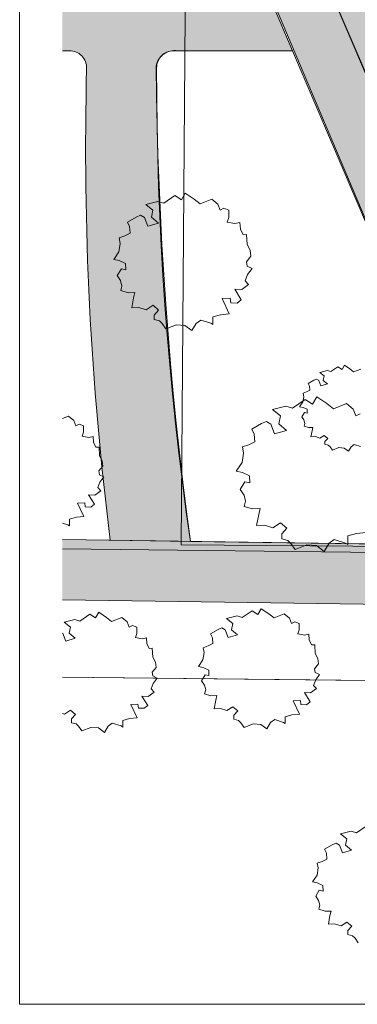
# Model space of a CAD drawing. Header units: millimetres. Extents: x 10 to 831, y -9 to 584.
# Tile 1 of 54: x 10 to 108, y 10 to 297. Entities that reach past the tile are written whole.
import ezdxf
from ezdxf.xclip import XClip

# ---------------------------------------------------------------- set-up
doc = ezdxf.new("R2010")
doc.units = ezdxf.units.MM
doc.header["$MEASUREMENT"] = 0
doc.header["$XCLIPFRAME"] = 0
for name, color, linetype in [('90 Bomen', 7, 'Continuous'), ('90 Terrein omgeving', 7, 'Continuous'), ('90 Terrein omgeving Afdek-arcering', 7, 'Continuous'), ('90 Terrein perceel', 7, 'Continuous'), ('90 Terrein perceel Afdek-arcering', 7, 'Continuous')]:
    doc.layers.add(name, color=color, linetype=linetype)

# ---------------------------------------------------------------- blocks, each defined once
blk = doc.blocks.new('*X3')
at = {"layer": '90 Terrein omgeving Afdek-arcering', "linetype": 'Continuous', "lineweight": 0, "true_color": 0x99a3a6}
blk.add_hatch(color=253, dxfattribs=at).paths.add_polyline_path([(151.17, 143.37), (22.48, 145.22), (22.48, 127.72), (157.3, 125.78), (203.25, 19.06), (222.51, 19.06), (177.21, 125), (624.73, 118.56), (624.73, 247.84), (624.73, 409.71), (620.45, 136.62), (170.32, 143.1), (61.29, 396.05), (22.48, 486.81), (22.48, 446.09), (53.57, 373.39)])
blk = doc.blocks.new('*X22')
at = {"layer": '90 Terrein perceel Afdek-arcering', "linetype": 'Continuous', "lineweight": 0, "true_color": 0x99a3a6}
blk.add_hatch(color=253, dxfattribs=at).paths.add_polyline_path([(184.08, 283.28), (184.02, 298.87), (177.04, 298.86), (154.91, 298.86, -0.078854), (128.43, 304.82, -0.084437), (91.09, 327.05), (130.57, 234.75, -0.201995), (138.62, 274.79, -0.215102), (157.54, 282.98)])
blk = doc.blocks.new('*X26')
at = {"layer": '90 Terrein omgeving Afdek-arcering', "linetype": 'Continuous', "lineweight": 0, "true_color": 0x99a3a6}
blk.add_hatch(color=253, dxfattribs=at).paths.add_polyline_path([(22.48, 300.85), (22.48, 287.5), (24.52, 287.5, -0.421964), (29.52, 282.37, 0.037862), (36.41, 145.02), (59.75, 144.69, -0.031421), (49.76, 283.02, -0.404937), (56, 287.5), (89.53, 287.5), (83.82, 300.85), (55.01, 300.85, -0.417547), (50.12, 306.02, -0.058652), (58.52, 360.01), (52.46, 374.18, 0.07237), (40.1, 305.7, -0.405474), (35.1, 300.85)])
blk = doc.blocks.new('Drawing_2_2', base_point=(176.47, 192.53))
at = {"layer": '90 Bomen', "color": 1, "linetype": 'Continuous', "lineweight": 0}
for p, q in [((46.75, 242.73), (50.27, 243.63)), ((50.27, 243.63), (52.02, 243.09)), ((52.02, 243.09), (55.27, 245.33)), ((55.27, 245.33), (57.17, 244.14)), ((57.17, 244.14), (58.26, 246.01)), ((58.26, 246.01), (60.86, 244.31)), ((60.86, 244.31), (62.58, 242.92)), ((62.58, 242.92), (65.97, 244.26)), ((65.97, 244.26), (67.72, 242.82)), ((48.84, 241.05), (46.75, 242.73)), ((48.42, 239.02), (48.84, 241.05)), ((67.72, 242.82), (68.42, 241.07)), ((68.42, 241.07), (69.52, 241.63)), ((69.52, 241.63), (70.97, 241.05)), ((70.97, 241.05), (70.95, 238.98)), ((41.43, 237.61), (43.95, 239.07)), ((43.95, 239.07), (45.24, 239.64)), ((45.24, 239.64), (46.34, 238.97)), ((46.34, 238.97), (47.35, 236.43)), ((50.44, 237.34), (48.42, 239.02)), ((70.95, 238.98), (70.48, 237.61)), ((42.06, 236.37), (41.43, 237.61)), ((42.21, 234.38), (42.06, 236.37)), ((47.35, 236.43), (50.44, 237.34)), ((70.48, 237.61), (72.69, 237.2)), ((72.69, 237.2), (74.14, 237.53)), ((74.14, 237.53), (74.33, 235.61)), ((74.33, 235.61), (75.12, 233.96)), ((38.98, 233.05), (40.65, 233.6)), ((39.29, 231.41), (38.98, 233.05)), ((40.65, 233.6), (42.21, 234.38)), ((75.12, 233.96), (76.12, 234.02)), ((76.12, 234.02), (76.28, 231.1)), ((38.9, 229.01), (39.29, 231.41)), ((76.28, 231.1), (77.16, 229.46)), ((77.16, 229.46), (77.39, 227.67)), ((37.41, 226.76), (38.9, 229.01)), ((38.99, 226.45), (37.41, 226.76)), ((40.86, 225.54), (38.99, 226.45)), ((77.39, 227.67), (76.08, 226.05)), ((38.46, 222.04), (39.65, 224.03)), ((39.65, 224.03), (40.9, 223.74)), ((40.9, 223.74), (40.86, 225.54)), ((76.08, 226.05), (76.27, 224.83)), ((76.27, 224.83), (77.73, 224.08)), ((77.73, 224.08), (76.45, 222.37)), ((39.42, 220.59), (38.46, 222.04)), ((76.45, 222.37), (75.73, 220.51)), ((39.83, 219), (39.42, 220.59)), ((39.47, 217.68), (39.83, 219)), ((74.78, 217.97), (72.68, 218.1)), ((72.68, 218.1), (74.59, 215.03)), ((76.73, 219.42), (74.78, 217.97)), ((75.73, 220.51), (76.73, 219.42)), ((41.59, 217.04), (39.47, 217.68)), ((43.58, 217.09), (41.59, 217.04)), ((42.69, 212.69), (43.22, 215.55)), ((43.22, 215.55), (43.58, 217.09)), ((71.36, 215.44), (68.99, 215.36)), ((68.99, 215.36), (71.07, 210.94)), ((71.55, 214.12), (71.36, 215.44)), ((74.59, 215.03), (73.36, 214.07)), ((44.75, 212.81), (42.69, 212.69)), ((46.89, 212.11), (44.75, 212.81)), ((48.89, 213.4), (46.89, 212.11)), ((50.51, 212), (48.89, 213.4)), ((73.36, 214.07), (71.55, 214.12)), ((49.19, 210.57), (50.51, 212)), ((49.19, 209.24), (49.19, 210.57)), ((50.74, 208.88), (49.19, 209.24)), ((68.57, 210.67), (66.34, 210.03)), ((66.34, 210.03), (66.35, 207.81)), ((71.07, 210.94), (68.57, 210.67)), ((51.56, 208.08), (50.74, 208.88)), ((52.65, 206.54), (51.56, 208.08)), ((55.67, 207.72), (52.65, 206.54)), ((58.16, 207.53), (55.67, 207.72)), ((60.17, 206.03), (58.16, 207.53)), ((61.44, 208.15), (60.17, 206.03)), ((62.79, 209.1), (61.44, 208.15)), ((65.71, 208.18), (62.79, 209.1)), ((66.35, 207.81), (65.71, 208.18)), ((100.74, 194.11), (102.78, 195.51)), ((102.78, 195.51), (103.96, 194.77)), ((103.96, 194.77), (104.65, 195.94)), ((104.65, 195.94), (106.27, 194.88)), ((106.27, 194.88), (107.34, 194.01)), ((107.34, 194.01), (109.46, 194.84)), ((97.45, 193.89), (99.65, 194.45)), ((98.76, 192.84), (97.45, 193.89)), ((98.49, 191.57), (98.76, 192.84)), ((99.65, 194.45), (100.74, 194.11)), ((94.12, 190.69), (95.7, 191.6)), ((94.52, 189.91), (94.12, 190.69)), ((94.61, 188.67), (94.52, 189.91)), ((95.7, 191.6), (96.51, 191.96)), ((96.51, 191.96), (97.19, 191.53)), ((97.19, 191.53), (97.83, 189.95)), ((97.83, 189.95), (99.75, 190.52)), ((99.75, 190.52), (98.49, 191.57)), ((92.54, 185.31), (92.79, 186.81)), ((92.6, 187.84), (93.64, 188.18)), ((92.79, 186.81), (92.6, 187.84)), ((93.64, 188.18), (94.61, 188.67)), ((95.37, 184.67), (96.6, 186.77)), ((96.6, 186.77), (99.52, 184.87)), ((83.65, 183.08), (87.6, 184.09)), ((87.6, 184.09), (89.57, 183.49)), ((89.57, 183.49), (93.23, 186.01)), ((91.61, 183.91), (92.54, 185.31)), ((92.6, 183.71), (91.61, 183.91)), ((93.77, 183.14), (92.6, 183.71)), ((93.23, 186.01), (95.37, 184.67)), ((99.52, 184.87), (101.45, 183.3)), ((101.45, 183.3), (105.27, 184.8)), ((105.27, 184.8), (107.23, 183.19)), ((22.48, 180.42), (24.24, 181.12)), ((24.24, 181.12), (25.77, 179.86)), ((86, 181.2), (83.65, 183.08)), ((85.53, 178.92), (86, 181.2)), ((92.27, 180.95), (93.01, 182.2)), ((92.87, 180.05), (92.27, 180.95)), ((93.01, 182.2), (93.79, 182.02)), ((93.79, 182.02), (93.77, 183.14)), ((107.23, 183.19), (108.02, 181.22)), ((108.02, 181.22), (109.26, 181.84)), ((25.77, 179.86), (26.38, 178.33)), ((26.38, 178.33), (27.34, 178.82)), ((27.34, 178.82), (28.61, 178.31)), ((28.61, 178.31), (28.6, 176.5)), ((77.66, 177.33), (80.5, 178.97)), ((80.5, 178.97), (81.95, 179.61)), ((81.95, 179.61), (83.18, 178.85)), ((83.18, 178.85), (84.32, 176)), ((87.79, 177.02), (85.53, 178.92)), ((93.12, 179.06), (92.87, 180.05)), ((92.9, 178.23), (93.12, 179.06)), ((94.22, 177.83), (92.9, 178.23)), ((95.47, 177.86), (94.22, 177.83)), ((95.24, 176.9), (95.47, 177.86)), ((28.6, 176.5), (28.19, 175.3)), ((28.19, 175.3), (30.12, 174.95)), ((30.12, 174.95), (31.39, 175.23)), ((31.39, 175.23), (31.56, 173.56)), ((78.37, 175.93), (77.66, 177.33)), ((78.53, 173.7), (78.37, 175.93)), ((84.32, 176), (87.79, 177.02)), ((94.91, 175.11), (95.24, 176.9)), ((96.2, 175.19), (94.91, 175.11)), ((97.54, 174.75), (96.2, 175.19)), ((98.79, 175.56), (97.54, 174.75)), ((99.8, 174.68), (98.79, 175.56)), ((31.56, 173.56), (32.25, 172.11)), ((32.25, 172.11), (33.13, 172.16)), ((33.13, 172.16), (33.26, 169.61)), ((74.91, 172.19), (76.78, 172.82)), ((75.25, 170.35), (74.91, 172.19)), ((76.78, 172.82), (78.53, 173.7)), ((98.98, 173.79), (99.8, 174.68)), ((98.98, 172.96), (98.98, 173.79)), ((99.94, 172.73), (98.98, 172.96)), ((100.46, 172.23), (99.94, 172.73)), ((101.14, 171.27), (100.46, 172.23)), ((103.03, 172.01), (101.14, 171.27)), ((104.58, 171.88), (103.03, 172.01)), ((106.63, 172.27), (105.84, 170.95)), ((107.48, 172.87), (106.63, 172.27)), ((109.3, 172.29), (107.48, 172.87)), ((33.26, 169.61), (34.03, 168.17)), ((74.81, 167.65), (75.25, 170.35)), ((105.84, 170.95), (104.58, 171.88)), ((34.23, 166.6), (33.09, 165.19)), ((34.03, 168.17), (34.23, 166.6)), ((73.14, 165.12), (74.81, 167.65)), ((33.09, 165.19), (33.25, 164.12)), ((33.25, 164.12), (34.53, 163.47)), ((34.53, 163.47), (33.41, 161.97)), ((74.92, 164.77), (73.14, 165.12)), ((77.02, 163.75), (74.92, 164.77)), ((77.07, 161.72), (77.02, 163.75)), ((33.41, 161.97), (32.78, 160.34)), ((74.32, 159.81), (75.65, 162.04)), ((75.65, 162.04), (77.07, 161.72)), ((31.95, 158.12), (30.11, 158.23)), ((30.11, 158.23), (31.78, 155.55)), ((33.66, 159.39), (31.95, 158.12)), ((32.78, 160.34), (33.66, 159.39)), ((75.4, 158.18), (74.32, 159.81)), ((75.86, 156.39), (75.4, 158.18)), ((28.95, 155.9), (26.88, 155.83)), ((26.88, 155.83), (28.71, 151.97)), ((29.12, 154.75), (28.95, 155.9)), ((30.7, 154.7), (29.12, 154.75)), ((31.78, 155.55), (30.7, 154.7)), ((75.46, 154.9), (75.86, 156.39)), ((77.84, 154.19), (75.46, 154.9)), ((28.71, 151.97), (26.52, 151.73)), ((80.08, 154.25), (77.84, 154.19)), ((79.07, 149.3), (79.67, 152.5)), ((79.67, 152.5), (80.08, 154.25)), ((24.02, 149.55), (22.48, 150.04)), ((24.57, 149.23), (24.02, 149.55)), ((26.52, 151.73), (24.56, 151.17)), ((24.56, 151.17), (24.57, 149.23)), ((81.4, 149.42), (79.07, 149.3)), ((83.81, 148.64), (81.4, 149.42)), ((86.05, 150.09), (83.81, 148.64)), ((87.88, 148.51), (86.05, 150.09)), ((86.39, 146.91), (87.88, 148.51)), ((86.4, 145.41), (86.39, 146.91)), ((108.19, 147.02), (105.68, 146.3)), ((105.68, 146.3), (105.69, 143.8)), ((111.01, 147.32), (108.19, 147.02)), ((88.14, 145), (86.4, 145.41)), ((89.06, 144.11), (88.14, 145)), ((90.28, 142.37), (89.06, 144.11)), ((93.68, 143.7), (90.28, 142.37)), ((96.48, 143.48), (93.68, 143.7)), ((98.74, 141.79), (96.48, 143.48)), ((100.17, 144.18), (98.74, 141.79)), ((101.7, 145.26), (100.17, 144.18)), ((104.98, 144.22), (101.7, 145.26)), ((105.69, 143.8), (104.98, 144.22)), ((27.57, 121.53), (30.42, 123.49)), ((30.42, 123.49), (32.08, 122.45)), ((32.08, 122.45), (33.04, 124.09)), ((33.04, 124.09), (35.31, 122.6)), ((74.9, 122.57), (77.75, 124.53)), ((77.75, 124.53), (79.4, 123.48)), ((79.4, 123.48), (80.36, 125.12)), ((80.36, 125.12), (82.63, 123.64)), ((82.63, 123.64), (84.14, 122.42)), ((84.14, 122.42), (87.1, 123.59)), ((87.1, 123.59), (88.63, 122.34)), ((22.96, 121.22), (26.04, 122)), ((24.79, 119.75), (22.96, 121.22)), ((26.04, 122), (27.57, 121.53)), ((35.31, 122.6), (36.81, 121.38)), ((36.81, 121.38), (39.78, 122.55)), ((39.78, 122.55), (41.31, 121.3)), ((41.31, 121.3), (41.92, 119.76)), ((70.29, 122.25), (73.37, 123.04)), ((72.12, 120.78), (70.29, 122.25)), ((71.75, 119.01), (72.12, 120.78)), ((73.37, 123.04), (74.9, 122.57)), ((88.63, 122.34), (89.25, 120.8)), ((89.25, 120.8), (90.21, 121.29)), ((90.21, 121.29), (91.48, 120.78)), ((91.48, 120.78), (91.46, 118.97)), ((22.48, 118), (22.6, 117.92)), ((22.6, 117.92), (23.49, 115.71)), ((24.43, 117.97), (24.79, 119.75)), ((26.19, 116.5), (24.43, 117.97)), ((41.92, 119.76), (42.89, 120.25)), ((42.89, 120.25), (44.15, 119.75)), ((44.14, 117.93), (43.73, 116.74)), ((44.15, 119.75), (44.14, 117.93)), ((65.63, 117.78), (67.84, 119.05)), ((66.18, 116.69), (65.63, 117.78)), ((67.84, 119.05), (68.97, 119.55)), ((68.97, 119.55), (69.92, 118.96)), ((69.92, 118.96), (70.81, 116.75)), ((70.81, 116.75), (73.51, 117.54)), ((73.51, 117.54), (71.75, 119.01)), ((91.46, 118.97), (91.05, 117.77)), ((91.05, 117.77), (92.99, 117.42)), ((92.99, 117.42), (94.26, 117.7)), ((94.26, 117.7), (94.42, 116.03)), ((23.49, 115.71), (26.19, 116.5)), ((43.73, 116.74), (45.67, 116.38)), ((45.67, 116.38), (46.93, 116.67)), ((46.93, 116.67), (47.1, 114.99)), ((47.1, 114.99), (47.79, 113.55)), ((64.95, 114.27), (66.31, 114.95)), ((66.31, 114.95), (66.18, 116.69)), ((94.42, 116.03), (95.11, 114.58)), ((95.11, 114.58), (95.99, 114.64)), ((95.99, 114.64), (96.13, 112.08)), ((47.79, 113.55), (48.67, 113.6)), ((48.67, 113.6), (48.8, 111.04)), ((63.42, 110.25), (63.76, 112.35)), ((63.49, 113.78), (64.95, 114.27)), ((63.76, 112.35), (63.49, 113.78)), ((96.13, 112.08), (96.9, 110.64)), ((48.8, 111.04), (49.58, 109.6)), ((49.58, 109.6), (49.77, 108.04)), ((62.12, 108.28), (63.42, 110.25)), ((97.1, 109.07), (95.95, 107.66)), ((96.9, 110.64), (97.1, 109.07)), ((49.77, 108.04), (48.63, 106.62)), ((48.63, 106.62), (48.79, 105.55)), ((63.5, 108.01), (62.12, 108.28)), ((65.14, 107.21), (63.5, 108.01)), ((65.17, 105.64), (65.14, 107.21)), ((95.95, 107.66), (96.12, 106.59)), ((96.12, 106.59), (97.4, 105.94)), ((48.95, 103.4), (48.32, 101.78)), ((48.79, 105.55), (50.07, 104.9)), ((50.07, 104.9), (48.95, 103.4)), ((63.04, 104.15), (64.07, 105.89)), ((63.88, 102.88), (63.04, 104.15)), ((64.07, 105.89), (65.17, 105.64)), ((96.28, 104.44), (95.65, 102.81)), ((97.4, 105.94), (96.28, 104.44)), ((49.2, 100.82), (47.49, 99.55)), ((48.32, 101.78), (49.2, 100.82)), ((64.23, 101.49), (63.88, 102.88)), ((63.92, 100.33), (64.23, 101.49)), ((65.77, 99.78), (63.92, 100.33)), ((94.81, 100.59), (92.98, 100.7)), ((92.98, 100.7), (94.65, 98.02)), ((96.52, 101.86), (94.81, 100.59)), ((95.65, 102.81), (96.52, 101.86)), ((47.49, 99.55), (45.65, 99.67)), ((45.65, 99.67), (47.32, 96.98)), ((67.51, 99.82), (65.77, 99.78)), ((66.73, 95.97), (67.2, 98.47)), ((67.2, 98.47), (67.51, 99.82)), ((91.82, 98.37), (89.74, 98.3)), ((89.74, 98.3), (91.57, 94.44)), ((91.99, 97.22), (91.82, 98.37)), ((94.65, 98.02), (93.57, 97.17)), ((23.09, 94.43), (22.48, 94.62)), ((24.83, 95.55), (23.09, 94.43)), ((26.26, 94.33), (24.83, 95.55)), ((44.49, 97.34), (42.42, 97.27)), ((42.42, 97.27), (44.25, 93.4)), ((44.66, 96.18), (44.49, 97.34)), ((46.25, 96.14), (44.66, 96.18)), ((47.32, 96.98), (46.25, 96.14)), ((68.54, 96.07), (66.73, 95.97)), ((70.41, 95.46), (68.54, 96.07)), ((72.16, 96.59), (70.41, 95.46)), ((73.58, 95.36), (72.16, 96.59)), ((72.42, 94.11), (73.58, 95.36)), ((93.57, 97.17), (91.99, 97.22)), ((25.1, 93.08), (26.26, 94.33)), ((25.1, 91.91), (25.1, 93.08)), ((26.46, 91.6), (25.1, 91.91)), ((37, 91.79), (35.82, 90.96)), ((39.56, 90.99), (37, 91.79)), ((42.06, 93.17), (40.1, 92.61)), ((40.1, 92.61), (40.11, 90.67)), ((44.25, 93.4), (42.06, 93.17)), ((72.43, 92.95), (72.42, 94.11)), ((73.78, 92.63), (72.43, 92.95)), ((74.5, 91.94), (73.78, 92.63)), ((75.45, 90.59), (74.5, 91.94)), ((83.14, 92), (82.03, 90.14)), ((84.33, 92.83), (83.14, 92)), ((86.88, 92.02), (84.33, 92.83)), ((87.43, 91.7), (86.88, 92.02)), ((89.38, 94.2), (87.43, 93.64)), ((87.43, 93.64), (87.43, 91.7)), ((91.57, 94.44), (89.38, 94.2)), ((27.17, 90.9), (26.46, 91.6)), ((28.13, 89.55), (27.17, 90.9)), ((30.77, 90.59), (28.13, 89.55)), ((32.95, 90.41), (30.77, 90.59)), ((34.7, 89.1), (32.95, 90.41)), ((35.82, 90.96), (34.7, 89.1)), ((40.11, 90.67), (39.56, 90.99)), ((78.1, 91.62), (75.45, 90.59)), ((80.27, 91.45), (78.1, 91.62)), ((82.03, 90.14), (80.27, 91.45)), ((103.54, 59.58), (106.62, 60.37)), ((106.62, 60.37), (108.15, 59.9)), ((108.15, 59.9), (111, 61.86)), ((105.37, 58.12), (103.54, 59.58)), ((105, 56.34), (105.37, 58.12)), ((98.88, 55.11), (101.09, 56.39)), ((99.44, 54.02), (98.88, 55.11)), ((101.09, 56.39), (102.22, 56.88)), ((102.22, 56.88), (103.18, 56.29)), ((103.18, 56.29), (104.07, 54.08)), ((104.07, 54.08), (106.77, 54.87)), ((106.77, 54.87), (105, 56.34)), ((96.75, 51.11), (98.2, 51.6)), ((98.2, 51.6), (99.57, 52.28)), ((99.57, 52.28), (99.44, 54.02)), ((96.67, 47.58), (97.01, 49.68)), ((97.01, 49.68), (96.75, 51.11)), ((95.37, 45.61), (96.67, 47.58)), ((96.75, 45.34), (95.37, 45.61)), ((96.29, 41.48), (97.32, 43.22)), ((98.39, 44.55), (96.75, 45.34)), ((97.32, 43.22), (98.42, 42.97)), ((98.42, 42.97), (98.39, 44.55)), ((97.13, 40.21), (96.29, 41.48)), ((97.48, 38.82), (97.13, 40.21)), ((97.17, 37.67), (97.48, 38.82)), ((99.02, 37.11), (97.17, 37.67)), ((100.77, 37.15), (99.02, 37.11)), ((99.99, 33.3), (100.45, 35.8)), ((100.45, 35.8), (100.77, 37.15)), ((101.79, 33.4), (99.99, 33.3)), ((103.67, 32.79), (101.79, 33.4)), ((105.41, 33.92), (103.67, 32.79)), ((106.83, 32.7), (105.41, 33.92)), ((105.68, 31.45), (106.83, 32.7)), ((105.68, 30.28), (105.68, 31.45)), ((107.03, 29.97), (105.68, 30.28)), ((107.75, 29.27), (107.03, 29.97)), ((108.71, 27.92), (107.75, 29.27))]:
    blk.add_line(p, q, dxfattribs=at)
at = {"layer": '90 Terrein omgeving', "color": 2, "linetype": 'Continuous', "lineweight": 0, "flags": 128}
blk.add_lwpolyline([(59.72, 491.02), (434.71, 488.17), (432.07, 140.83), (57.08, 143.68)], close=True, dxfattribs=at)
at = {"layer": '90 Terrein omgeving', "color": 9, "linetype": 'Continuous', "lineweight": 0, "flags": 128}
for points in [[(22.48, 486.81), (61.29, 396.05), (170.32, 143.1), (620.45, 136.62), (624.73, 409.71)], [(22.48, 145.22), (151.17, 143.37), (53.57, 373.39), (22.48, 446.09)], [(203.25, 19.06), (157.3, 125.78), (22.48, 127.72)]]:
    blk.add_lwpolyline(points, dxfattribs=at)
blk.add_lwpolyline([(22.48, 300.85), (35.1, 300.85, 0.405474), (40.1, 305.7, -0.07237), (52.46, 374.18), (58.52, 360.01, 0.058652), (50.12, 306.02, 0.417547), (55.01, 300.85), (83.82, 300.85), (89.53, 287.5), (56, 287.5, 0.404937), (49.76, 283.02, 0.031421), (59.75, 144.69), (36.41, 145.02, -0.037862), (29.52, 282.37, 0.421964), (24.52, 287.5), (22.48, 287.5)], format="xyb", dxfattribs=at)
at = {"layer": '90 Terrein omgeving', "color": 2, "linetype": 'Continuous', "lineweight": 0, "flags": 128}
blk.add_lwpolyline([(22.48, 287.5), (24.52, 287.5, -0.421964), (29.52, 282.37, 0.037862), (36.41, 145.02), (22.48, 145.22)], format="xyb", dxfattribs=at)
blk.add_lwpolyline([(89.53, 287.5), (151.17, 143.37), (59.75, 144.69, -0.035884), (49.91, 282.53, -0.408722), (54.91, 287.5)], format="xyb", close=True, dxfattribs=at)
for points in [[(22.48, 127.72), (157.3, 125.78), (166.77, 103.63), (22.48, 105.22)], [(22.48, 105.22), (164.09, 103.66), (197.65, 19.06)]]:
    blk.add_lwpolyline(points, dxfattribs=at)
at = {"layer": '90 Terrein perceel', "color": 1, "linetype": 'Continuous', "lineweight": 0}
blk.add_line((22.48, 142.51), (376.32, 138.52), dxfattribs=at)
at = {"layer": '90 Terrein perceel', "color": 9, "linetype": 'Continuous', "lineweight": 0, "flags": 128}
blk.add_lwpolyline([(184.08, 283.28), (184.02, 298.87), (177.04, 298.86), (154.91, 298.86, -0.078854), (128.43, 304.82, -0.084437), (91.09, 327.05), (130.57, 234.75, -0.201995), (138.62, 274.79, -0.215102), (157.54, 282.98)], format="xyb", close=True, dxfattribs=at)
at = {"layer": '90 Terrein omgeving', "color": 4, "linetype": 'Continuous', "lineweight": 0}
for name in ['*X3', '*X26', '*X22']:
    blk.add_blockref(name, (0, 0), dxfattribs=at)

msp = doc.modelspace()

# ---------------------------------------------------------------- linework, layer by layer
at = {"color": 1, "linetype": 'Continuous', "lineweight": 0, "flags": 128}
msp.add_lwpolyline([(831, 10), (831, 584), (10, 584), (10, 10)], close=True, dxfattribs=at)

# ---------------------------------------------------------------- next in the draw order: block references
at = {"color": 4, "linetype": 'Continuous', "lineweight": 0}
ref = msp.add_blockref('Drawing_2_2', (176.47, 192.53), dxfattribs=at)
XClip(ref).set_block_clipping_path([(624.7337432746, 573.1161090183), (22.4779058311, 573.1161090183), (22.4779058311, 19.0595604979), (624.7337432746, 19.0595604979), (624.7337432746, 247.83763313)])

doc.saveas('drawing.dxf')
